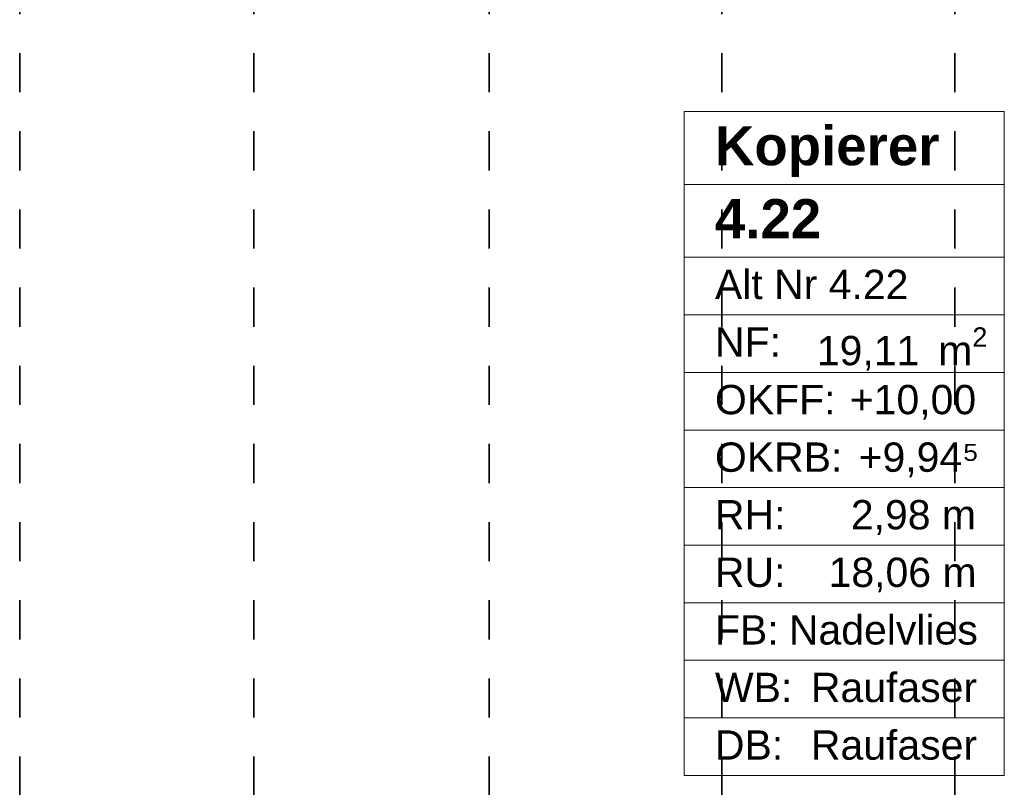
# Model space of a CAD drawing. Header units: metres. Extents: x -3.6 to 84.5, y -11 to 16.8.
# Tile 68 of 229: x 23 to 25.5, y 0.9 to 2.9. Entities that reach past the tile are written whole.
import ezdxf

# ---------------------------------------------------------------- set-up
doc = ezdxf.new("R2010")
doc.units = ezdxf.units.M
doc.header["$MEASUREMENT"] = 0
doc.linetypes.add('Achse', pattern=[0.2, 0.1, -0.05, 0, -0.05])
doc.layers.add('155 - Bemaßung_ Beschriftung.Ausbau - Deckenelemente', color=7, linetype='Continuous')
doc.layers.add('401 - Zone.Raum_ Raumbegrenzung_ Whg.', color=7, linetype='Continuous')
doc.styles.add('ERSTELLTER_STIL_1', font='txt')
doc.styles.add('ERSTELLTER_STIL_2', font='txt')

msp = doc.modelspace()

# ---------------------------------------------------------------- linework, layer by layer
at = {"layer": '155 - Bemaßung_ Beschriftung.Ausbau - Deckenelemente', "color": 7, "linetype": 'Achse', "lineweight": 35}
for p, q in [((23.009, 5.19), (23.009, 0.71)), ((23.608, 5.19), (23.608, 0.71)), ((24.21, 5.19), (24.21, 0.71)), ((24.805, 5.19), (24.805, 0.71)), ((25.401, 5.19), (25.401, 0.71))]:
    msp.add_line(p, q, dxfattribs=at)
at = {"layer": '401 - Zone.Raum_ Raumbegrenzung_ Whg.', "color": 7, "linetype": 'Continuous', "lineweight": 9}
for p, q in [((25.528, 2.6408), (24.7091, 2.6408)), ((24.7091, 2.6408), (24.7091, 0.9417)), ((24.7091, 2.6408), (25.528, 2.6408)), ((24.7091, 2.4542), (24.7091, 2.6408)), ((25.528, 0.9417), (25.528, 2.6408)), ((25.528, 2.6408), (25.528, 2.4542)), ((25.528, 2.4542), (24.7091, 2.4542)), ((24.7091, 2.4542), (25.528, 2.4542)), ((24.7091, 2.2676), (24.7091, 2.4542)), ((25.528, 2.4542), (25.528, 2.2676)), ((25.528, 2.2676), (24.7091, 2.2676)), ((24.7091, 2.2676), (25.528, 2.2676)), ((24.7091, 2.1203), (24.7091, 2.2676)), ((25.528, 2.2676), (25.528, 2.1203)), ((25.528, 2.1203), (24.7091, 2.1203)), ((24.7091, 2.1203), (25.528, 2.1203)), ((24.7091, 1.973), (24.7091, 2.1203)), ((25.528, 2.1203), (25.528, 1.973)), ((25.528, 1.973), (24.7091, 1.973)), ((24.7091, 1.973), (25.528, 1.973)), ((24.7091, 1.8256), (24.7091, 1.973)), ((25.528, 1.973), (25.528, 1.8256)), ((25.528, 1.8256), (24.7091, 1.8256)), ((24.7091, 1.8256), (25.528, 1.8256)), ((24.7091, 1.6783), (24.7091, 1.8256)), ((25.528, 1.8256), (25.528, 1.6783)), ((25.528, 1.6783), (24.7091, 1.6783)), ((24.7091, 1.6783), (25.528, 1.6783)), ((24.7091, 1.531), (24.7091, 1.6783)), ((25.528, 1.6783), (25.528, 1.531)), ((25.528, 1.531), (24.7091, 1.531)), ((24.7091, 1.531), (25.528, 1.531)), ((24.7091, 1.3837), (24.7091, 1.531)), ((25.528, 1.531), (25.528, 1.3837)), ((25.528, 1.3837), (24.7091, 1.3837)), ((24.7091, 1.3837), (25.528, 1.3837)), ((24.7091, 1.2364), (24.7091, 1.3837)), ((25.528, 1.3837), (25.528, 1.2364)), ((25.528, 1.2364), (24.7091, 1.2364)), ((24.7091, 1.2364), (25.528, 1.2364)), ((24.7091, 1.089), (24.7091, 1.2364)), ((25.528, 1.2364), (25.528, 1.089)), ((25.528, 1.089), (24.7091, 1.089)), ((24.7091, 1.089), (25.528, 1.089)), ((24.7091, 0.9417), (24.7091, 1.089)), ((25.528, 1.089), (25.528, 0.9417)), ((24.7091, 0.9417), (25.528, 0.9417)), ((25.528, 0.9417), (24.7091, 0.9417))]:
    msp.add_line(p, q, dxfattribs=at)

# ---------------------------------------------------------------- texts
at = {"layer": '401 - Zone.Raum_ Raumbegrenzung_ Whg.', "color": 7, "lineweight": 9, "attachment_point": 1}
for s, insert, char_height, style in [('\\A1;{\\pqj;\\pt0;\\fArial|b1|i0|c0|p38;}', (25.4494, 2.6261), 0.1, 'ERSTELLTER_STIL_1'), ('\\A1;{\\pqj;\\pt0;\\fArial|b1|i0|c0|p38;Kopierer}', (24.7877, 2.6032), 0.1, 'ERSTELLTER_STIL_1'), ('\\A1;{\\pql;\\pt0;\\fArial|b1|i0|c0|p38;4.22}', (24.7877, 2.4166), 0.1, 'ERSTELLTER_STIL_1'), ('\\A1;{\\pqj;\\pt0;\\fArial|b1|i0|c0|p38;}', (25.4494, 2.4395), 0.1, 'ERSTELLTER_STIL_1'), ('\\A1;{\\pqj;\\pt0;\\fArial|b0|i0|c0|p38;Alt Nr 4.22}', (24.7877, 2.2357), 0.075, 'ERSTELLTER_STIL_2'), ('\\A1;{\\pqj;\\pt0;\\fArial|b0|i0|c0|p38;}', (25.4494, 2.2529), 0.075, 'ERSTELLTER_STIL_2'), ('\\A1;{\\pqj;\\pt0;\\fArial|b0|i0|c0|p38;NF: }', (24.7877, 2.0884), 0.075, 'ERSTELLTER_STIL_2'), ('\\A1;{\\pql;\\pt0,0.05;\\fArial|b0|i0|c0|p38;19,11\\fArial|b0|i0|c0|p38;\\A1{\\H.66x;\\S^  ;}\\fArial|b0|i0|c0|p38; m\\fArial|b0|i0|c0|p38;\\A1{\\H.66x;\\S2^  ;}}', (25.0484, 2.0884), 0.075, 'ERSTELLTER_STIL_2'), ('\\A1;{\\pqj;\\pt0;\\fArial|b0|i0|c0|p38;OKFF: }', (24.7877, 1.9411), 0.075, 'ERSTELLTER_STIL_2'), ('\\A1;{\\pqj;\\pt0;\\fArial|b0|i0|c0|p38;+10,00}', (25.1326, 1.9411), 0.075, 'ERSTELLTER_STIL_2'), ('\\A1;{\\pqj;\\pt0;\\fArial|b0|i0|c0|p38;OKRB: }', (24.7877, 1.7938), 0.075, 'ERSTELLTER_STIL_2'), ('\\A1;{\\pqj;\\pt0;\\fArial|b0|i0|c0|p38;+9,94⁵}', (25.1552, 1.7938), 0.075, 'ERSTELLTER_STIL_2'), ('\\A1;{\\pqj;\\pt0;\\fArial|b0|i0|c0|p38;RH: }', (24.7877, 1.6464), 0.075, 'ERSTELLTER_STIL_2'), ('\\A1;{\\pqj;\\pt0;\\fArial|b0|i0|c0|p38;2,98 m}', (25.1353, 1.6464), 0.075, 'ERSTELLTER_STIL_2'), ('\\A1;{\\pqj;\\pt0;\\fArial|b0|i0|c0|p38;RU: }', (24.7877, 1.4991), 0.075, 'ERSTELLTER_STIL_2'), ('\\A1;{\\pqj;\\pt0;\\fArial|b0|i0|c0|p38;18,06 m}', (25.0784, 1.4991), 0.075, 'ERSTELLTER_STIL_2'), ('\\A1;{\\pqj;\\pt0;\\fArial|b0|i0|c0|p38;FB: }', (24.7877, 1.3518), 0.075, 'ERSTELLTER_STIL_2'), ('\\A1;{\\pqj;\\pt0;\\fArial|b0|i0|c0|p38;Nadelvlies}', (24.9769, 1.3518), 0.075, 'ERSTELLTER_STIL_2'), ('\\A1;{\\pqj;\\pt0;\\fArial|b0|i0|c0|p38;Raufaser}', (25.0332, 1.2045), 0.075, 'ERSTELLTER_STIL_2'), ('\\A1;{\\pqj;\\pt0;\\fArial|b0|i0|c0|p38;WB: }', (24.7877, 1.2045), 0.075, 'ERSTELLTER_STIL_2'), ('\\A1;{\\pqj;\\pt0;\\fArial|b0|i0|c0|p38;Raufaser}', (25.0332, 1.0572), 0.075, 'ERSTELLTER_STIL_2'), ('\\A1;{\\pqj;\\pt0;\\fArial|b0|i0|c0|p38;DB: }', (24.7877, 1.0572), 0.075, 'ERSTELLTER_STIL_2')]:
    msp.add_mtext(s, dxfattribs=dict(at, insert=insert, char_height=char_height, style=style))

doc.saveas('drawing.dxf')
